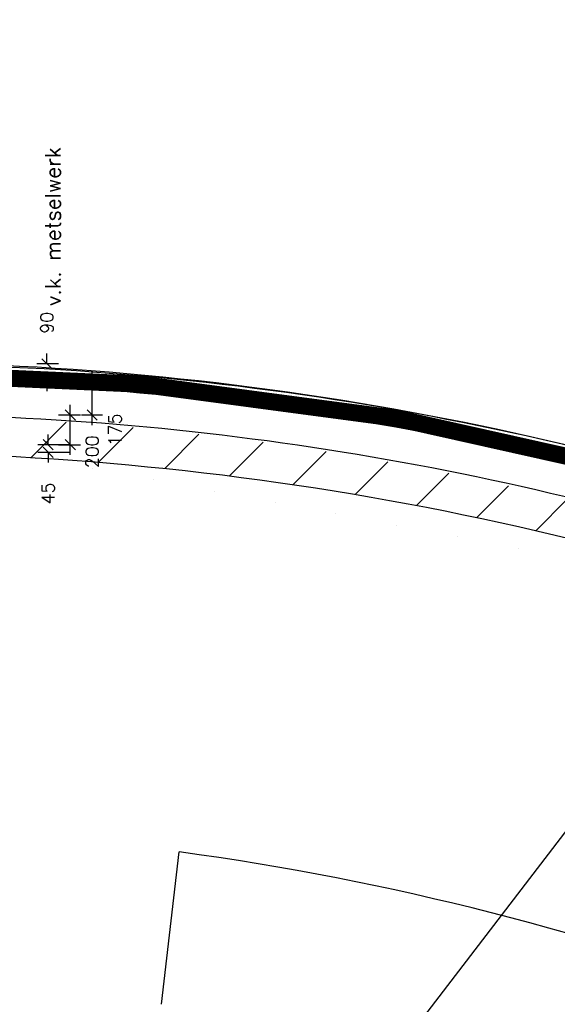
# Model space of a CAD drawing. Extents: x -29284 to 2055880, y -64816 to 121103.
# Tile 118 of 123: x 41945 to 45102, y 90694 to 96471. Entities that reach past the tile are written whole.
import ezdxf

# ---------------------------------------------------------------- set-up
doc = ezdxf.new("R2010")
doc.units = 0
doc.header["$LTSCALE"] = 50
doc.header["$MEASUREMENT"] = 0
doc.header["$PDMODE"] = 3
doc.header["$PDSIZE"] = 0.1
doc.linetypes.add('HIDDEN', pattern=[0.375, 0.25, -0.125])
doc.layers.get('0').update_dxf_attribs({"linetype": 'CONTINUOUS'})
doc.layers.get('DEFPOINTS').update_dxf_attribs({"linetype": 'CONTINUOUS'})
for name, color, linetype in [('A--01A1_ACEER', 1, 'CONTINUOUS'), ('A--A21--_F123-', 9, 'CONTINUOUS'), ('A--A22--_F123-', 9, 'CONTINUOUS'), ('A--I35A1_PLAFOND', 2, 'CONTINUOUS'), ('A--L21--', 3, 'CONTINUOUS'), ('A--L21--_F-2--', 7, 'CONTINUOUS'), ('A--L21A3_BUITENWAND', 3, 'CONTINUOUS'), ('A--L28DC1_KONSTR', 1, 'HIDDEN'), ('A--M$1A-_F123-', 1, 'CONTINUOUS'), ('SYSTEEMPLAFOND_600X600', 2, 'CONTINUOUS'), ('TEKST_KOZIJNMERK', 2, 'CONTINUOUS')]:
    doc.layers.add(name, color=color, linetype=linetype)
doc.layers.add('bruto vloeroppervlak', color=3, linetype='CONTINUOUS', plot=False)
doc.styles.add('ALFA-0_25', font='ROMANS')
doc.styles.add('HIEMSTRA', font='romans.shx')
doc.dimstyles.new('STANDARD$0', dxfattribs={"dimscale": 30, "dimtxt": 2.5, "dimasz": 2, "dimexe": 2, "dimexo": 0, "dimgap": 2, "dimtad": 1, "dimdec": 0, "dimzin": 0, "dimdsep": 46, "dimtxsty": 'ALFA-0_25', "dimblk1": 'OBLIQUE', "dimblk2": 'OBLIQUE', "dimsah": 1, "dimcen": -3, "dimdle": 2, "dimclrd": 1, "dimclre": 1, "dimclrt": 2, "dimadec": 0, "dimazin": 0, "dimtfac": 0.666667, "dimtofl": 0, "dimtmove": 2, "dimatfit": 3, "dimldrblk": 'OBLIQUE', "dimfxl": 1, "dimtvp": 0.833333, "dimtolj": 1, "dimtzin": 0, "dimarcsym": 0})

# ---------------------------------------------------------------- blocks, each defined once
blk = doc.blocks.new('*U1297')
at = {"layer": 'A--A21--_F123-', "color": 2, "linetype": 'Continuous', "const_width": 100}
blk.add_lwpolyline([(0, 0, -0.087473), (5965.2, -1061.6)], format="xyb", dxfattribs=at)
at = {"layer": 'A--L21--_F-2--', "color": 3, "linetype": 'Continuous'}
for points in [[(0, 0), (-0.1, -50, -0.087473), (5948, -1108.6), (5965.2, -1061.6)], [(0, 0), (0.1, 50, -0.087473), (5982.4, -1014.7), (5965.2, -1061.6)]]:
    blk.add_lwpolyline(points, format="xyb", dxfattribs=at)
blk = doc.blocks.new('_OBLIQUE')
at = {"color": 0, "linetype": 'ByBlock'}
blk.add_line((-0.5, -0.5), (0.5, 0.5), dxfattribs=at)
blk = doc.blocks.new('*D242')
at = {"layer": 'A--M$1A-_F123-', "color": 1, "lineweight": -2, "transparency": 16777216}
for p, q in [((42242.1, 93916.7), (42242.1, 94211.7)), ((42173.2, 94151.7), (42302.1, 94151.7)), ((42173.2, 93976.7), (42302.1, 93976.7))]:
    blk.add_line(p, q, dxfattribs=at)
at = {"layer": 'DEFPOINTS', "color": 0, "transparency": 16777216}
for p in [(42173.2, 94151.7), (42242.1, 94151.7), (42173.2, 93976.7)]:
    blk.add_point(p, dxfattribs=at)
at = {"layer": 'A--M$1A-_F123-', "color": 1, "lineweight": -2, "transparency": 16777216, "xscale": 60, "yscale": 60, "zscale": 60}
for p, rotation in [((42242.1, 94151.7), 90), ((42242.1, 93976.7), 270)]:
    blk.add_blockref('_OBLIQUE', p, dxfattribs=dict(at, rotation=rotation))
at = {"layer": 'A--M$1A-_F123-', "color": 2, "transparency": 16777216, "insert": (42504.6, 94064.2), "char_height": 75, "attachment_point": 5, "rotation": 90, "style": 'ALFA-0_25'}
blk.add_mtext('\\A1;175', dxfattribs=at)
blk = doc.blocks.new('*D243')
at = {"layer": 'A--M$1A-_F123-', "color": 1, "lineweight": -2, "transparency": 16777216}
for p, q in [((42370.5, 94091.7), (42370.5, 94411.7)), ((42307.1, 94351.7), (42430.5, 94351.7)), ((42307.1, 94151.7), (42430.5, 94151.7))]:
    blk.add_line(p, q, dxfattribs=at)
at = {"layer": 'DEFPOINTS', "color": 0, "transparency": 16777216}
for p in [(42307.1, 94351.7), (42370.5, 94351.7), (42307.1, 94151.7)]:
    blk.add_point(p, dxfattribs=at)
at = {"layer": 'A--M$1A-_F123-', "color": 1, "lineweight": -2, "transparency": 16777216, "xscale": 60, "yscale": 60, "zscale": 60}
for p, rotation in [((42370.5, 94351.7), 90), ((42370.5, 94151.7), 270)]:
    blk.add_blockref('_OBLIQUE', p, dxfattribs=dict(at, rotation=rotation))
at = {"layer": 'A--M$1A-_F123-', "color": 2, "transparency": 16777216, "insert": (42370.5, 93935.3), "char_height": 75, "attachment_point": 5, "rotation": 90, "style": 'ALFA-0_25'}
blk.add_mtext('\\A1;200', dxfattribs=at)
blk = doc.blocks.new('*D244')
at = {"layer": 'A--M$1A-_F123-', "color": 1, "lineweight": -2, "transparency": 16777216}
for p, q in [((42104.6, 94451.7), (42104.6, 94511.7)), ((42173.2, 94451.7), (42044.6, 94451.7)), ((42173.2, 94351.7), (42044.6, 94351.7)), ((42104.6, 94351.7), (42104.6, 94291.7))]:
    blk.add_line(p, q, dxfattribs=at)
at = {"layer": 'DEFPOINTS', "color": 0, "transparency": 16777216}
for p in [(42173.2, 94451.7), (42104.6, 94351.7), (42173.2, 94351.7)]:
    blk.add_point(p, dxfattribs=at)
at = {"layer": 'A--M$1A-_F123-', "color": 1, "lineweight": -2, "transparency": 16777216, "xscale": 60, "yscale": 60, "zscale": 60}
for p, rotation in [((42104.6, 94451.7), 270), ((42104.6, 94351.7), 90)]:
    blk.add_blockref('_OBLIQUE', p, dxfattribs=dict(at, rotation=rotation))
at = {"layer": 'A--M$1A-_F123-', "color": 2, "transparency": 16777216, "insert": (42104.6, 94692.4), "char_height": 75, "attachment_point": 5, "rotation": 90, "style": 'ALFA-0_25'}
blk.add_mtext('\\A1;90', dxfattribs=at)
blk = doc.blocks.new('*D246')
at = {"layer": 'A--M$1A-_F123-', "color": 1, "lineweight": -2, "transparency": 16777216}
for p, q in [((42112.1, 93976.7), (42112.1, 94036.7)), ((42239, 93976.7), (42052.1, 93976.7)), ((42239, 93931.7), (42052.1, 93931.7)), ((42112.1, 93931.7), (42112.1, 93871.7))]:
    blk.add_line(p, q, dxfattribs=at)
at = {"layer": 'DEFPOINTS', "color": 0, "transparency": 16777216}
for p in [(42239, 93976.7), (42112.1, 93931.7), (42239, 93931.7)]:
    blk.add_point(p, dxfattribs=at)
at = {"layer": 'A--M$1A-_F123-', "color": 1, "lineweight": -2, "transparency": 16777216, "xscale": 60, "yscale": 60, "zscale": 60}
for p, rotation in [((42112.1, 93976.7), 270), ((42112.1, 93931.7), 90)]:
    blk.add_blockref('_OBLIQUE', p, dxfattribs=dict(at, rotation=rotation))
at = {"layer": 'A--M$1A-_F123-', "color": 2, "transparency": 16777216, "insert": (42112.1, 93691), "char_height": 75, "attachment_point": 5, "rotation": 90, "style": 'ALFA-0_25'}
blk.add_mtext('\\A1;45', dxfattribs=at)
blk = doc.blocks.new('A$C26D40EA6')
at = {"layer": 'A--01A1_ACEER', "linetype": 'Continuous'}
blk.add_line((5672, 7401.7), (0, 0), dxfattribs=at)
blk = doc.blocks.new('A$C44AA6D3C')
at = {"layer": 'SYSTEEMPLAFOND_600X600', "linetype": 'Continuous', "ltscale": 10}
blk.add_line((-12578.6, 29246.7), (-12473.6, 30140.7), dxfattribs=at)
blk.add_arc((-14683.8, 13918.8), 16371.8, 56.12072, 82.24154, dxfattribs=at)

msp = doc.modelspace()

# ---------------------------------------------------------------- hatches: boundary and pattern name
at = {"layer": 'A--A22--_F123-'}
h = msp.add_hatch(dxfattribs=at)
h.set_pattern_fill('ALFALINE', color=256, scale=300, style=0, pattern_type=2)
h.set_pattern_definition([(45, (0, 130), (-212.132, 212.132), [])])
edge = h.paths.add_edge_path()
edge.add_line((40672, 93928.7), (40717, 94149.4))
edge.add_arc((40984.5, 76276.4), 17875, 67.90272, 90.85756, ccw=False)
edge.add_line((47708.7, 92838.4), (47708.7, 92600.8))
edge.add_arc((40984.5, 76276.4), 17655, 67.61254, 91.0142)

# ---------------------------------------------------------------- linework, layer by layer
at = {"layer": 'A--L21A3_BUITENWAND'}
msp.add_lwpolyline([(46439.1, 93307.2, -0.014379), (47513.4, 92916.8), (47513.4, 92679.4, 0.099484), (40596.5, 93928.7), (40641.9, 94151.7, -0.082232), (46267.4, 93362.8, -0.082232)], format="xyb", dxfattribs=at)
at = {"layer": 'bruto vloeroppervlak', "linetype": 'Continuous'}
msp.add_lwpolyline([(46059.3, 56636), (46059.3, 66709.9), (46059.3, 66771.4, 0.301613), (51591.1, 72629.8), (52913.5, 79171.8), (52352.7, 79285.2), (52253.2, 78801.3), (50331.4, 79192.8), (50306.4, 79197.9), (51975.7, 87442.1), (52500.4, 87335.2), (52556, 87608.5), (53810.8, 93768.6), (47238.7, 93768.6), (47238.7, 93753.2), (47220.4, 93753.2), (47098.4, 93396.5), (47097.1, 93392.8, 0.09514), (40463, 94451.7), (30665.4, 94453.8)], format="xyb", dxfattribs=at)

# ---------------------------------------------------------------- block references
at = {"layer": 'A--I35A1_PLAFOND', "color": 2, "linetype": 'Continuous'}
msp.add_blockref('A$C26D40EA6', (43127.4, 89069), dxfattribs=at)
at = {"layer": 'A--L21--'}
msp.add_blockref('*U1297', (41133.1, 94400.8), dxfattribs=at)
at = {"layer": 'A--L28DC1_KONSTR', "color": 0, "linetype": 'Continuous'}
msp.add_blockref('A$C44AA6D3C', (55355.4, 61446.9), dxfattribs=at)

# ---------------------------------------------------------------- texts
at = {"layer": 'TEKST_KOZIJNMERK', "style": 'HIEMSTRA'}
msp.add_text('v.k. metselwerk', height=90, rotation=90.07785, dxfattribs=at).set_placement((42185.2, 94789.8))

# ---------------------------------------------------------------- dimensions: what is measured, and where the dimension line sits
at = {"layer": 'A--M$1A-_F123-'}
dim = msp.add_linear_dim(base=(42104.6, 94351.7), p1=(42173.2, 94451.7), p2=(42173.2, 94351.7), angle=90, text='90', dimstyle='STANDARD$0', dxfattribs=at)
dim.commit()
dim.dimension.update_dxf_attribs({"geometry": '*D244', "text_midpoint": (42104.6, 94692.4), "dimtype": 160})
for base, p1, p2, picture, middle in [((42370.5, 94351.7), (42307.1, 94151.7), (42307.1, 94351.7), '*D243', (42370.5, 93935.3)), ((42112.1, 93931.7), (42239, 93976.7), (42239, 93931.7), '*D246', (42112.1, 93691))]:
    dim = msp.add_linear_dim(base=base, p1=p1, p2=p2, angle=90, dimstyle='STANDARD$0', dxfattribs=at)
    dim.commit()
    dim.dimension.update_dxf_attribs({"geometry": picture, "text_midpoint": middle, "dimtype": 160})
dim = msp.add_linear_dim(base=(42242.1, 94151.7), p1=(42173.2, 93976.7), p2=(42173.2, 94151.7), angle=90, dimstyle='STANDARD$0', dxfattribs=at)
dim.commit()
dim.dimension.update_dxf_attribs({"geometry": '*D242', "text_midpoint": (42504.6, 94064.2)})

doc.saveas('drawing.dxf')
